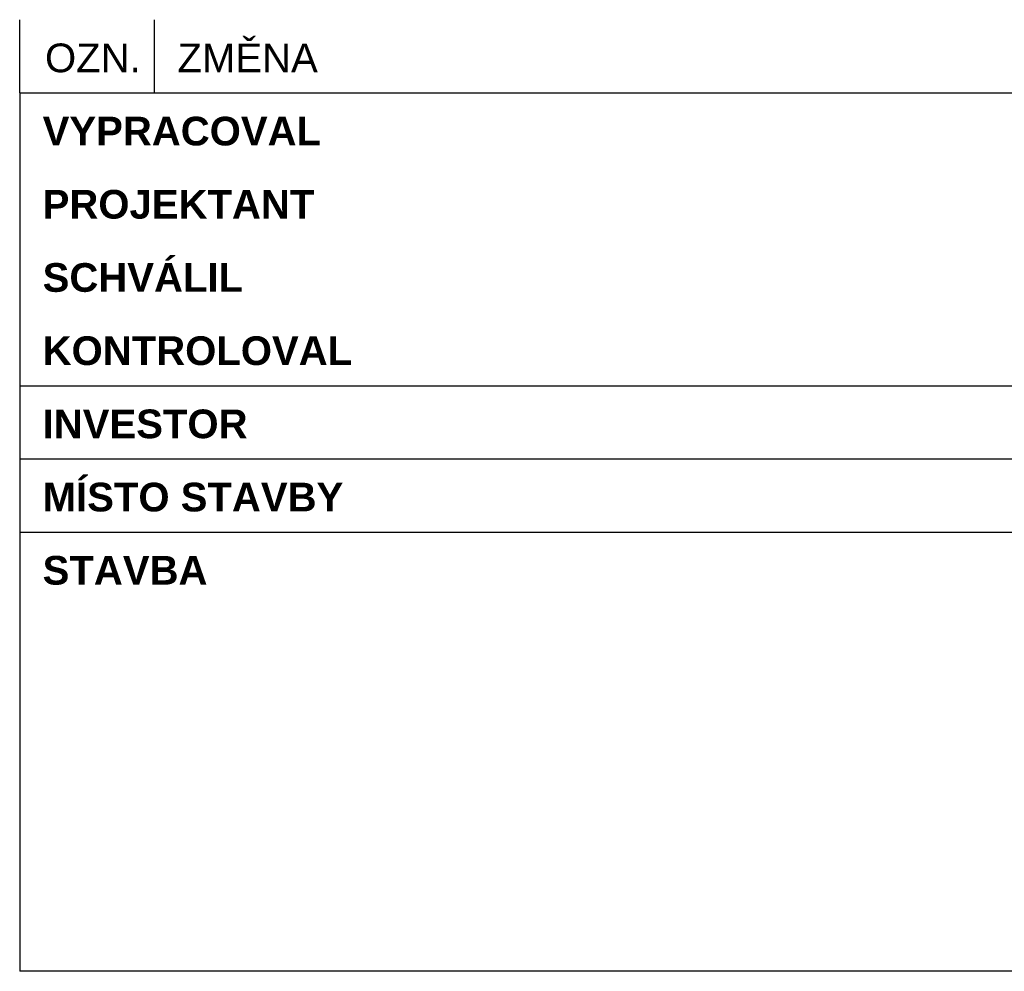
# Paper-space layout 'Layout1' of a CAD drawing. Extents: x -2 to 985, y -36 to 1353.
# Tile 53 of 73: x 813 to 899, y 8 to 91. Entities that reach past the tile are written whole.
import ezdxf
from ezdxf.enums import TextEntityAlignment as Align

# ---------------------------------------------------------------- set-up
doc = ezdxf.new("R2010")
doc.units = 0
doc.layers.get('0').update_dxf_attribs({"linetype": 'CONTINUOUS'})
doc.layers.add('RAZITKO_HP', color=222, linetype='CONTINUOUS')
doc.styles.add('RAZITKO_HP_ARIAL', font='arial.ttf')
doc.styles.add('RAZITKO_HP_ARIAL_B', font='arialbd.ttf')

# ---------------------------------------------------------------- blocks, each defined once
blk = doc.blocks.new('RAZITKO')
at = {"layer": 'RAZITKO_HP', "lineweight": 25}
for p, q in [((-180, 84.5), (-180, 90.875)), ((-168.25, 84.5), (-168.25, 90.875)), ((-180, 84.5), (-63, 84.5)), ((-180, 84.5), (-180, 8)), ((-180, 59), (-63, 59)), ((-180, 52.625), (-63, 52.625)), ((-180, 46.25), (-63, 46.25)), ((-63, 8), (-180, 8))]:
    blk.add_line(p, q, dxfattribs=at)
at = {"layer": 'RAZITKO_HP', "lineweight": 25, "style": 'RAZITKO_HP_ARIAL'}
blk.add_text('ZMĚNA', height=2.5, dxfattribs=at).set_placement((-166.25, 86.3))
blk.add_text('OZN.', height=2.5, dxfattribs=at).set_placement((-173.625, 86.3), align=Align.CENTER)
at = {"layer": 'RAZITKO_HP', "lineweight": 35, "style": 'RAZITKO_HP_ARIAL_B'}
for s, p in [('VYPRACOVAL', (-178, 79.925)), ('PROJEKTANT', (-178, 73.55)), ('SCHVÁLIL', (-178, 67.175)), ('KONTROLOVAL', (-178, 60.8)), ('INVESTOR', (-178, 54.425)), ('MÍSTO STAVBY', (-178, 48.05)), ('STAVBA', (-178, 41.675))]:
    blk.add_text(s, height=2.5, dxfattribs=at).set_placement(p)

psp = doc.layouts.get("Layout1")

# ---------------------------------------------------------------- block references
psp.add_blockref('RAZITKO', (993.1855, 0))

doc.saveas('drawing.dxf')
